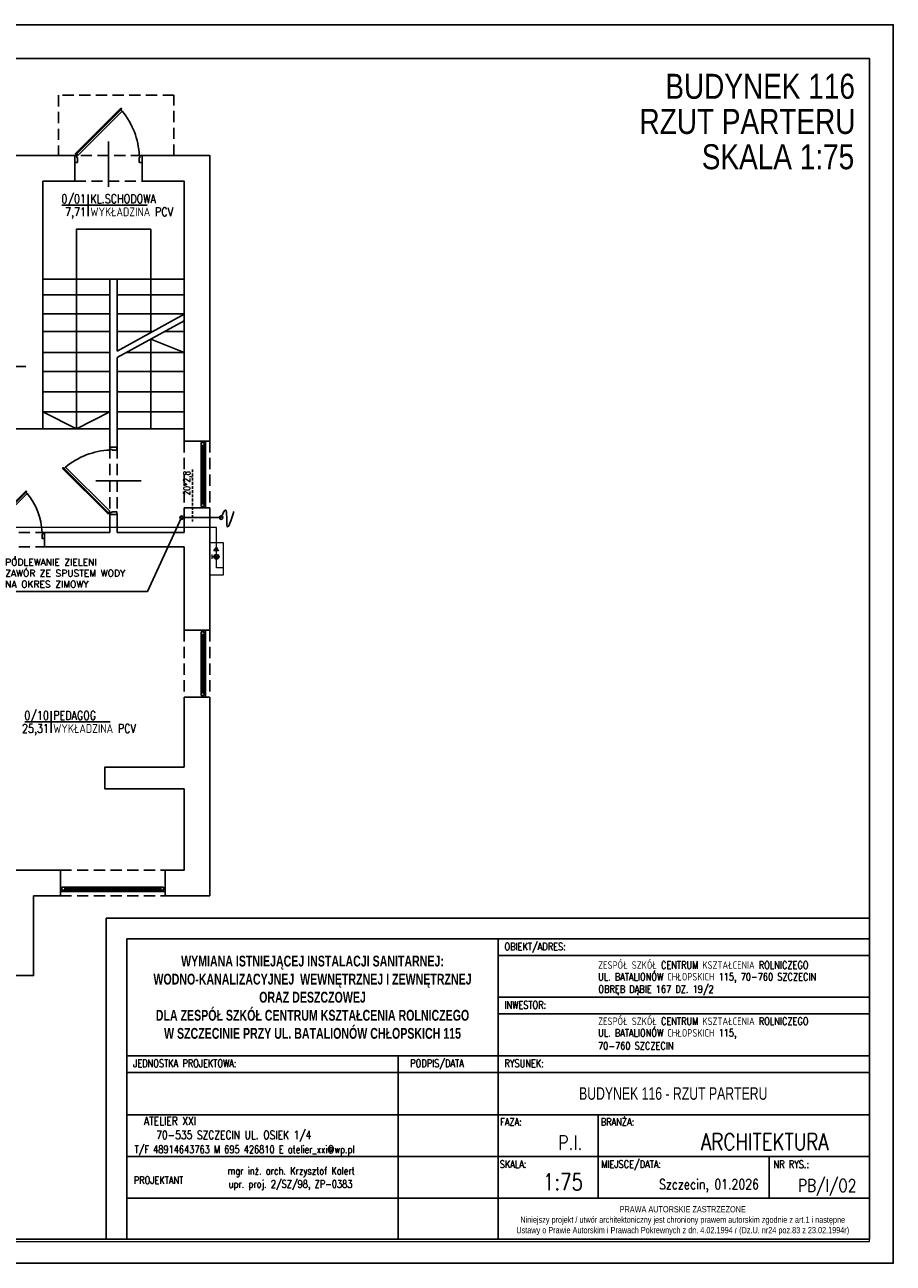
# Model space of a CAD drawing. Header units: millimetres. Extents: x -283 to 124139, y -3891 to 5906.
# Tile 54 of 55: x 1305 to 2867, y 1172 to 3400. Entities that reach past the tile are written whole.
import ezdxf
from ezdxf.enums import TextEntityAlignment as Align

# ---------------------------------------------------------------- set-up
doc = ezdxf.new("R2010")
doc.units = ezdxf.units.MM
doc.header["$LTSCALE"] = 20
doc.header["$MEASUREMENT"] = 0
for name, pattern in [('DASHED', [0.75, 0.5, -0.25]), ('DASHED2', [0.375, 0.25, -0.125]), ('DASHEDX2', [1.5, 1, -0.5])]:
    doc.linetypes.add(name, pattern=pattern)
doc.layers.get('0').update_dxf_attribs({"color": 252, "linetype": 'CONTINUOUS'})
for name, color, linetype in [('1-GAZ', 252, 'CONTINUOUS'), ('1-OPIS', 252, 'CONTINUOUS'), ('1-OPIS-POM', 252, 'CONTINUOUS'), ('I-DRZWI', 252, 'CONTINUOUS'), ('I-NAD', 252, 'DASHEDX2'), ('I-OKNA', 252, 'CONTINUOUS'), ('I-SCIANA', 252, 'CONTINUOUS'), ('I-WIDOK', 252, 'CONTINUOUS'), ('IS KAN_S_OPIS', 2, 'CONTINUOUS'), ('IS opis woda', 7, 'DASHED2'), ('IS WODA opis', 2, 'CONTINUOUS'), ('MK_IS W_CWU', 5, 'DASHED'), ('MK_IS W_Z', 5, 'CONTINUOUS'), ('TABELKA', 252, 'CONTINUOUS')]:
    doc.layers.add(name, color=color, linetype=linetype)
doc.styles.add('ARIAL', font='arial.ttf', dxfattribs={"width": 0.8})
doc.styles.add('ROMANS', font='romans.shx', dxfattribs={"width": 0.75})
doc.styles.add('STYLE2', font='romans.shx', dxfattribs={"width": 0.9})
doc.styles.add('STYLE3', font='arial.ttf', dxfattribs={"width": 0.7})
doc.styles.add('STYLE5PRAWA', font='arial.ttf', dxfattribs={"width": 0.8})
doc.styles.add('TECH', font='simplex.shx')

# ---------------------------------------------------------------- blocks, each defined once
blk = doc.blocks.new('PRAWAAUTOR1')
at = {"insert": (443, 174.2), "char_height": 7.5, "width": 500, "attachment_point": 5, "style": 'STYLE5PRAWA'}
blk.add_mtext('\\fArial|b0|i0|c238|p34;PRAWA AUTORSKIE ZASTRZEŻONE\\PNiniejszy projekt / utwór architektoniczny jest chroniony prawem autorskim zgodnie z art.1 i następne \\PUstawy o Prawie Autorskim i Prawach Pokrewnych z dn. 4.02.1994 r (Dz.U. nr24 poz.83 z 23.02.1994r)', dxfattribs=at)
blk = doc.blocks.new('D90')
blk.add_line((32.6, 45), (-28, 45))
for points in [[(-9.2, 87.2), (-9.2, 90), (0, 90), (0, 86.3), (-6.4, 86.3), (-6.4, 87.2)], [(-72.6, 61.8), (-11.7, 0.9), (-10.6, 2), (-71.5, 62.9)], [(-9.2, 2.8), (-9.2, 0), (0, 0), (0, 3.7), (-6.4, 3.7), (-6.4, 2.8)]]:
    blk.add_lwpolyline(points, close=True)
blk.add_lwpolyline([(-11.3, 2.7), (-9.5, 4.5), (-68.6, 63.5), (-70.3, 61.8)])
blk.add_arc((-4.6, -14.5), 100.9, 92.6186, 129.3487)
blk = doc.blocks.new('OPIS-POM')
for p, q in [((-60, 0), (135, 0)), ((0, 25), (0, -25))]:
    blk.add_line(p, q)
at = {"style": 'ROMANS', "width": 0.8, "flags": 4}
blk.add_attdef('NR', text='', height=20, dxfattribs=at).set_placement((-5, 5), align=Align.RIGHT)
blk.add_attdef('NAZWA', (5, 5), '', height=20, dxfattribs=at)
blk.add_attdef('POW.', text='', height=20, dxfattribs=at).set_placement((-5, -5), align=Align.TOP_RIGHT)
blk.add_attdef('POSADZKA', text='', height=20, dxfattribs=at).set_placement((5, -5), align=Align.TOP_LEFT)

msp = doc.modelspace()

# ---------------------------------------------------------------- hatches: boundary and pattern name
at = {"layer": '1-GAZ'}
h = msp.add_hatch(color=256, dxfattribs=at)
edge = h.paths.add_edge_path()
edge.add_arc((1650.1, 2443), 4.63, 0, 360)

# ---------------------------------------------------------------- linework, layer by layer
at = {"linetype": 'Continuous', "lineweight": 5}
msp.add_lwpolyline([(-172.2, 1211.2), (2824, 1211.2), (2824, 3339.3), (-172.2, 3339.3)], close=True, dxfattribs=at)
at = {"layer": '1-GAZ', "lineweight": 0}
for points in [[(1650.1, 2447.7), (1650.3, 2495.4), (756.1, 2495.4), (756.1, 2752.9)], [(1642.4, 2439.2), (1642.4, 2446.8)], [(1645.5, 2443.1), (1642.4, 2443.1)], [(1662.6, 2422.8), (1650.3, 2422.8), (1650.3, 2437.3)], [(1662.6, 2422.8), (1650.3, 2422.8), (1650.3, 2431.5)]]:
    msp.add_lwpolyline(points, dxfattribs=at)
for points in [[(1638, 2410.4), (1662.6, 2410.4), (1662.6, 2467.8), (1638, 2467.8)], [(1650.2, 2453.9), (1645.4, 2453.9), (1650.2, 2460.3), (1653.9, 2453.9)]]:
    msp.add_lwpolyline(points, close=True, dxfattribs=at)
msp.add_circle((1650.1, 2443), 4.63, dxfattribs=at)
msp.add_circle((1650.1, 2443), 4.63, dxfattribs=at)
at = {"layer": 'I-NAD'}
msp.add_line((1471.7, 2942.1), (1465.1, 2942.2), dxfattribs=at)
for points in [[(1573.4, 3164.7), (1573.4, 3272.9), (1366.3, 3272.9), (1366.3, 3164.7)], [(1516.3, 3164.5), (1395.2, 3164.7)], [(1395.2, 3118.6), (1516.3, 3118.6)], [(1591.9, 2650.7), (1591.9, 2530.7)], [(1638, 2650.7), (1638, 2530.7)], [(1458.6, 2639.9), (1458.6, 2518.8)], [(1471.7, 2639.9), (1471.7, 2518.8)], [(1234.8, 2486.6), (1340.9, 2486.6)], [(1234.8, 2461), (1340.9, 2461)], [(1591.9, 2310.7), (1591.9, 2190.6)], [(1638, 2310.7), (1638, 2190.6)], [(1369.7, 1879.1), (1557.6, 1879.1)], [(1369.7, 1833.1), (1557.6, 1833.1)]]:
    msp.add_lwpolyline(points, dxfattribs=at)
at = {"layer": 'I-OKNA'}
for p, q in [((1622.5, 2643.1), (1622.5, 2538.4)), ((1622.5, 2643.1), (1622.5, 2538.4)), ((1625.1, 2643.1), (1625.1, 2538.4)), ((1627.7, 2643.1), (1627.7, 2538.4)), ((1630.3, 2535.8), (1630.3, 2645.6)), ((1622.5, 2533.2), (1627.7, 2533.2)), ((1622.5, 2303), (1622.5, 2198.3)), ((1622.5, 2303), (1622.5, 2198.3)), ((1625.1, 2303), (1625.1, 2198.3)), ((1627.7, 2303), (1627.7, 2198.3)), ((1630.3, 2195.8), (1630.3, 2305.6)), ((1622.5, 2193.2), (1627.7, 2193.2)), ((1372.2, 1848.5), (1372.2, 1843.4)), ((1374.7, 1840.8), (1552.5, 1840.8)), ((1549.9, 1848.5), (1377.3, 1848.5)), ((1549.9, 1848.5), (1377.3, 1848.5)), ((1549.9, 1845.9), (1377.3, 1845.9)), ((1549.9, 1843.4), (1377.3, 1843.4))]:
    msp.add_line(p, q, dxfattribs=at)
for points in [[(1625.1, 2650.7), (1625.1, 2648.2), (1627.7, 2648.2), (1622.5, 2648.2)], [(1627.7, 2648.2), (1627.7, 2645.6), (1630.3, 2645.6), (1630.3, 2650.7)], [(1622.5, 2648.2), (1622.5, 2643.1), (1627.7, 2643.1), (1627.7, 2648.2)], [(1627.7, 2533.2), (1627.7, 2538.4), (1622.5, 2538.4), (1622.5, 2533.2)], [(1627.7, 2533.2), (1625.1, 2533.2), (1625.1, 2530.7)], [(1630.3, 2530.7), (1630.3, 2535.8), (1627.7, 2535.8), (1627.7, 2533.2)], [(1625.1, 2310.7), (1625.1, 2308.1), (1627.7, 2308.1), (1622.5, 2308.1)], [(1622.5, 2308.1), (1622.5, 2303), (1627.7, 2303), (1627.7, 2308.1)], [(1627.7, 2308.1), (1627.7, 2305.6), (1630.3, 2305.6), (1630.3, 2310.7)], [(1627.7, 2193.2), (1627.7, 2198.3), (1622.5, 2198.3), (1622.5, 2193.2)], [(1627.7, 2193.2), (1625.1, 2193.2), (1625.1, 2190.6)], [(1630.3, 2190.6), (1630.3, 2195.8), (1627.7, 2195.8), (1627.7, 2193.2)], [(1372.2, 1843.4), (1372.2, 1845.9), (1369.7, 1845.9)], [(1369.7, 1840.8), (1374.7, 1840.8), (1374.7, 1843.4), (1372.2, 1843.4)], [(1372.2, 1843.4), (1377.3, 1843.4), (1377.3, 1848.5), (1372.2, 1848.5)], [(1555, 1848.5), (1549.9, 1848.5), (1549.9, 1843.4), (1555, 1843.4)], [(1555, 1843.4), (1552.5, 1843.4), (1552.5, 1840.8), (1557.6, 1840.8)], [(1557.6, 1845.9), (1555, 1845.9), (1555, 1843.4), (1555, 1848.5)]]:
    msp.add_lwpolyline(points, dxfattribs=at)
at = {"layer": 'I-SCIANA'}
for p, q in [((1395.2, 3164.7), (1395.2, 3118.6)), ((1516.3, 3164.5), (1516.3, 3118.6))]:
    msp.add_line(p, q, dxfattribs=at)
at = {"layer": 'I-SCIANA', "linetype": 'Continuous', "lineweight": 25}
for p, q in [((1337.9, 3118.6), (1337.9, 2673)), ((1471.7, 2812.9), (1591.9, 2879.2)), ((1471.7, 2801.1), (1591.9, 2867.4)), ((1198, 2673), (1337.9, 2673)), ((1638, 2650.7), (1591.9, 2650.7)), ((1638, 2650.7), (1591.9, 2650.7)), ((1591.9, 2530.7), (1591.9, 2486.6)), ((1638, 2530.7), (1591.9, 2530.7)), ((1638, 2530.7), (1591.9, 2530.7)), ((1638, 2530.7), (1638, 2310.7)), ((1340.9, 2486.6), (1458.6, 2486.6)), ((1340.9, 2486.6), (1340.9, 2461)), ((1471.7, 2486.6), (1591.9, 2486.6)), ((1340.9, 2461), (1591.9, 2461)), ((1591.9, 2461), (1591.9, 2310.7)), ((1638, 2310.7), (1591.9, 2310.7)), ((1591.9, 2190.6), (1591.9, 2064.4)), ((1638, 2190.6), (1591.9, 2190.6)), ((1369.7, 1879.1), (1275.2, 1879.1)), ((1369.7, 1879.1), (1369.7, 1833.1)), ((1557.6, 1879.1), (1557.6, 1833.1)), ((1369.7, 1833.1), (1321.3, 1833.1))]:
    msp.add_line(p, q, dxfattribs=at)
for points in [[(1266, 3164.7), (1395.2, 3164.7)], [(1516.3, 3164.7), (1638, 3164.7), (1638, 2650.7)], [(1337.9, 3118.6), (1395.2, 3118.6)], [(1516.3, 3118.6), (1591.9, 3118.6), (1591.9, 2650.7)], [(1458.6, 2884.1), (1458.6, 2942.1), (1471.7, 2942.1), (1471.7, 2812.9)], [(1458.6, 2639.9), (1458.6, 2942.1)], [(1471.7, 2801.1), (1471.7, 2639.9)], [(1458.6, 2639.9), (1471.7, 2639.9)], [(1458.6, 2486.6), (1458.6, 2518.8)], [(1458.6, 2518.8), (1471.7, 2518.8)], [(1471.7, 2486.6), (1471.7, 2518.8)], [(1638, 2190.6), (1638, 1833.1), (1557.6, 1833.1)], [(1591.9, 2064.4), (1449.1, 2064.4), (1449.1, 2025.6), (1591.9, 2025.6)], [(1591.9, 2025.6), (1591.9, 1879.1), (1557.6, 1879.1)], [(1321.3, 1833.1), (1321.3, 1689.7), (1275.2, 1689.7)]]:
    msp.add_lwpolyline(points, dxfattribs=at)
at = {"layer": 'I-WIDOK'}
for p, q in [((1398.2, 3031.7), (1398.2, 2673)), ((1531.8, 3032.2), (1398.7, 3032.2)), ((1531.8, 2942.2), (1531.8, 3032.2)), ((1337.9, 2942.2), (1458.6, 2942.2)), ((1471.7, 2942.2), (1591.9, 2942.2)), ((1531.8, 2848), (1531.8, 2942.2)), ((1337.9, 2914.2), (1458.6, 2914.2)), ((1471.7, 2914.2), (1591.9, 2914.2)), ((1337.9, 2880), (1458.6, 2880)), ((1471.7, 2880), (1591.9, 2880)), ((1337.9, 2848), (1458.6, 2848)), ((1471.7, 2848), (1535.3, 2848)), ((1556.8, 2848), (1591.9, 2848)), ((1337.9, 2810.6), (1458.6, 2810.6)), ((1487.4, 2810.6), (1591.9, 2810.6)), ((1337.9, 2776.3), (1458.6, 2776.3)), ((1471.7, 2776.3), (1591.9, 2776.3)), ((1337.9, 2739.3), (1458.6, 2739.3)), ((1471.7, 2739.3), (1591.9, 2739.3)), ((1398.2, 2673), (1337.8, 2703.9)), ((1337.9, 2703.9), (1458.6, 2703.9)), ((1398.2, 2673), (1458.6, 2703.9)), ((1471.7, 2703.9), (1591.9, 2703.9)), ((1337.9, 2673), (1458.6, 2673)), ((1471.7, 2673), (1591.9, 2673))]:
    msp.add_line(p, q, dxfattribs=at)
msp.add_lwpolyline([(1531.8, 2673), (1531.8, 2834.2), (1591.9, 2810.6)], dxfattribs=at)
msp.add_arc((1398.7, 3031.7), 0.5, 90, 180, dxfattribs=at)
at = {"layer": 'IS KAN_S_OPIS'}
msp.add_line((1525.8, 2380.3), (1262.8, 2380.3), dxfattribs=at)
at = {"layer": 'IS opis woda', "linetype": 'ByBlock'}
msp.add_line((1307.4, 2785.2), (1210.2, 2785.2), dxfattribs=at)
at = {"layer": 'IS opis woda'}
msp.add_line((1607.2, 2600.1), (1607.2, 2506.4), dxfattribs=at)
at = {"layer": 'IS WODA opis'}
msp.add_line((1587.4, 2513.3), (1525.8, 2380.3), dxfattribs=at)
at = {"layer": 'MK_IS W_CWU', "linetype": 'ByBlock', "ltscale": 2}
msp.add_line((1587.4, 2513.3), (1658.5, 2513.3), dxfattribs=at)
msp.add_spline([(1658.5, 2513.3), (1666.5, 2527.3), (1669.5, 2497.3), (1681.5, 2524.3)], degree=3, dxfattribs=at)
at = {"layer": 'MK_IS W_Z'}
for centre in [(1587.4, 2513.3), (1658.5, 2513.3)]:
    msp.add_circle(centre, 3.05, dxfattribs=at)
at = {"layer": 'TABELKA'}
for p, q in [((2824, 1793.1), (1451.5, 1793.1)), ((1451.5, 1793.1), (1451.5, 1215.3)), ((2824, 1755.6), (1489, 1755.6)), ((1489, 1755.6), (1489, 1215.3)), ((2156.5, 1755.6), (2156.5, 1215.3)), ((2824, 1289.3), (2824, 1755.6)), ((2824, 1215.3), (2824, 1755.6)), ((2824, 1215.3), (2824, 1755.6)), ((2824, 1289.3), (2824, 1755.6)), ((2824, 1215.3), (2824, 1755.6)), ((2156.5, 1725.6), (2824, 1725.6)), ((2156.5, 1650.6), (2824, 1650.6)), ((2156.5, 1620.6), (2824, 1620.6)), ((1489, 1545.6), (2824, 1545.6)), ((1489, 1545.6), (2156.5, 1545.6)), ((1976.5, 1545.6), (1976.5, 1215.3)), ((1489, 1515.6), (2824, 1515.6)), ((1489, 1515.6), (2156.5, 1515.6)), ((1489, 1439.3), (2824, 1439.3)), ((2336.5, 1439.3), (2336.5, 1289.3)), ((2336.5, 1439.3), (2336.5, 1289.3)), ((1489, 1364.3), (2824, 1364.3)), ((1489, 1364.3), (2156.5, 1364.3)), ((2644, 1364.3), (2644, 1289.3)), ((1489, 1289.3), (2824, 1289.3)), ((1489, 1289.3), (2824, 1289.3)), ((2119, 1215.3), (1489, 1215.3)), ((1489, 1215.3), (2824, 1215.3))]:
    msp.add_line(p, q, dxfattribs=at)
for points in [[(-283.1, 3399.8), (-283.1, 1172.3), (2866.9, 1172.3), (2866.9, 3399.8)], [(-283.1, 3399.8), (-283.1, 1172.3), (2866.9, 1172.3), (2866.9, 3399.8)], [(-166.4, 1215.3), (2824, 1215.3), (2824, 3339.3), (-166.4, 3339.3)]]:
    msp.add_lwpolyline(points, close=True, dxfattribs=at)

# ---------------------------------------------------------------- block references
at = {"layer": '1-OPIS-POM', "xscale": 0.7862338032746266, "yscale": 0.7862338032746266, "zscale": 0.7862338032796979}
for p, values in [((1419.5, 3075.1), {'NR': '0/01', 'NAZWA': 'KL.SCHODOWA', 'POW.': '7,71', 'POSADZKA': 'WYKŁADZINA PCV'}), ((1352.7, 2145.8), {'NR': '0/10', 'NAZWA': 'PEDAGOG', 'POW.': '25,31', 'POSADZKA': 'WYKŁADZINA PCV'})]:
    msp.add_blockref('OPIS-POM', p, dxfattribs=at).add_auto_attribs(values)
at = {"layer": 'I-DRZWI', "rotation": 270}
for p, xscale, yscale, zscale in [((1395.2, 3152.3), 1.345847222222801, 1.345847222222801, 1.345847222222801), ((1234.8, 2475.8), 1.179356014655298, 1.179356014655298, 1.179356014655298)]:
    msp.add_blockref('D90', p, dxfattribs=dict(at, xscale=xscale, yscale=yscale, zscale=zscale))
at = {"layer": 'I-DRZWI', "xscale": 1.345847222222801, "yscale": 1.345847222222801, "zscale": 1.345847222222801}
msp.add_blockref('D90', (1470.9, 2518.8), dxfattribs=at)
at = {"layer": 'TABELKA', "xscale": 1.499988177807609, "yscale": 1.499988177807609, "zscale": 1.499988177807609}
msp.add_blockref('PRAWAAUTOR1', (1824, 987.6), dxfattribs=at)

# ---------------------------------------------------------------- texts
at = {"layer": '1-OPIS', "char_height": 45, "width": 699.218, "attachment_point": 5, "style": 'ARIAL'}
for s, insert in [('{\\fArial|b0|i0|c0|p0;BUDYNEK 116}', (2627.6, 3288.8)), ('{\\fArial|b0|i0|c0|p0;RZUT PARTERU}', (2604.9, 3225.6)), ('{\\fArial|b0|i0|c0|p0;SKALA 1:75}', (2659.7, 3162.1))]:
    msp.add_mtext(s, dxfattribs=dict(at, insert=insert))
at = {"layer": 'IS KAN_S_OPIS', "style": 'TECH'}
for s, p in [('PODLEWANIE ZIELENI', (1270.2, 2427.2)), ('ZAWÓR ZE SPUSTEM WODY', (1270.2, 2407.3)), ('NA OKRES ZIMOWY', (1270.2, 2387.5))]:
    msp.add_text(s, height=12, dxfattribs=at).set_placement(p)
at = {"layer": 'IS opis woda', "style": 'TECH', "width": 0.8}
msp.add_text('20*2,8', height=12, rotation=90, dxfattribs=at).set_placement((1602.7, 2553.6, -53.4))
at = {"layer": 'TABELKA', "width": 0.8}
for s, style, p in [('OBIEKT/ADRES:', 'ROMANS', (2167.9, 1735.1)), ('ZESPÓŁ SZKÓŁ CENTRUM KSZTAŁCENIA ROLNICZEGO', 'ROMANS', (2336.3, 1701.8)), ('UL. BATALIONÓW CHŁOPSKICH 115, 70-760 SZCZECIN  ', 'ROMANS', (2336.2, 1680.8)), ('OBRĘB DĄBIE 167 DZ. 19/2', 'ROMANS', (2336.7, 1658.6)), ('INWESTOR:', 'ROMANS', (2167.9, 1630.1)), ('ZESPÓŁ SZKÓŁ CENTRUM KSZTAŁCENIA ROLNICZEGO', 'ROMANS', (2336.3, 1600.8)), ('UL. BATALIONÓW CHŁOPSKICH 115, ', 'ROMANS', (2336.2, 1579.8)), ('70-760 SZCZECIN  ', 'ROMANS', (2336.2, 1556.6)), ('JEDNOSTKA PROJEKTOWA:', 'ROMANS', (1500.4, 1525.1)), ('PODPIS/DATA', 'ROMANS', (1998.5, 1525.1)), ('RYSUNEK:', 'ROMANS', (2167.9, 1525.1)), ('FAZA:', 'ROMANS', (2160.1, 1419.8)), ('BRANŻA:', 'ROMANS', (2341.1, 1419.8)), ('T/F 48914643763 M 695 426810 E atelier_xxi@wp.pl', 'ROMANS', (1502.9, 1370.3)), ('mgr inż. arch. Krzysztof Kalert', 'STYLE2', (1670.1, 1331.7)), ('SKALA:', 'ROMANS', (2159.4, 1343.7)), ('MIEJSCE/DATA:', 'ROMANS', (2342, 1343.7)), ('NR RYS.:', 'ROMANS', (2651.7, 1343.5)), ('PROJEKTANT', 'STYLE2', (1501.5, 1314.9)), ('upr. proj. 2/SZ/98, ZP-0383', 'STYLE2', (1671.9, 1308.1))]:
    msp.add_text(s, height=13.5, dxfattribs=dict(at, style=style)).set_placement(p)
at = {"layer": 'TABELKA', "style": 'ROMANS', "width": 0.8}
for s, height, p in [('ATELIER XXI ', 15, (1621.7, 1420.5)), ('70-535 SZCZECIN UL. OSIEK 1/4', 15, (1820.6, 1395.6)), ('ARCHITEKTURA', 30, (2750.8, 1375.8)), ('P.I.', 26.25, (2308.3, 1376)), ('1:75', 30, (2309.2, 1303.6)), ('Szczecin, 01.2026', 18, (2625.5, 1305.3)), ('PB/I/O2', 22.5, (2800.6, 1300.8))]:
    msp.add_text(s, height=height, dxfattribs=at).set_placement(p, align=Align.RIGHT)
at = {"layer": 'TABELKA', "insert": (1822.8, 1650.6), "char_height": 19.4998, "width": 667.495, "attachment_point": 5, "style": 'STYLE3'}
msp.add_mtext('{\\fArial|b1|i0|c238|p34;WYMIANA ISTNIEJĄCEJ INSTALACJI SANITARNEJ: WODNO-KANALIZACYJNEJ  WEWNĘTRZNEJ I ZEWNĘTRZNEJ  \\PORAZ DESZCZOWEJ \\PDLA ZESP\\fArial|b1|i0|c0|p34;Ó\\fArial|b1|i0|c238|p34;Ł SZK\\fArial|b1|i0|c0|p34;Ó\\fArial|b1|i0|c238|p34;Ł CENTRUM KSZTAŁCENIA ROLNICZEGO \\PW SZCZECINIE PRZY UL. BATALION\\fArial|b1|i0|c0|p34;Ó\\fArial|b1|i0|c238|p34;W CHŁOPSKICH 115}', dxfattribs=at)
at = {"layer": 'TABELKA', "insert": (2302.1, 1488.8), "char_height": 22.5, "attachment_point": 1, "style": 'STYLE3'}
msp.add_mtext('{\\fArial|b0|i0|c0|p0;BUDYNEK 116 - RZUT PARTERU}', dxfattribs=at)

doc.saveas('drawing.dxf')
